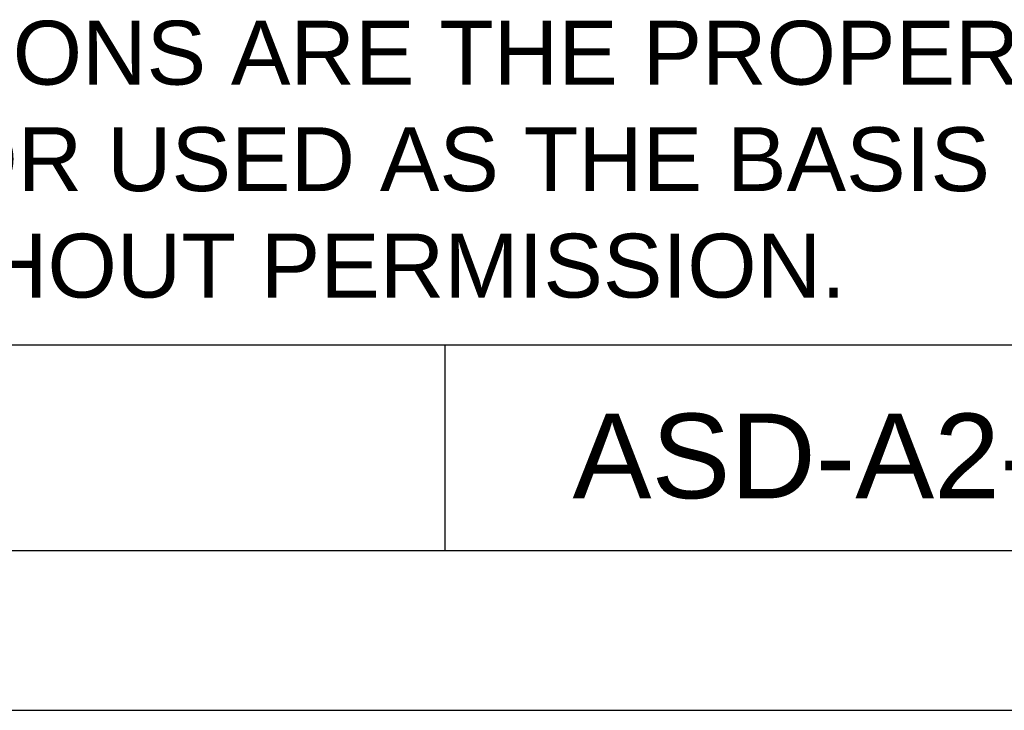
# Model space of a CAD drawing. Header units: millimetres. Extents: x -641 to 119, y -160 to 916.
# Tile 2 of 63: x -333 to -166, y -160 to -42. Entities that reach past the tile are written whole.
import ezdxf
from ezdxf.enums import TextEntityAlignment as Align

# ---------------------------------------------------------------- set-up
doc = ezdxf.new("R2010")
doc.units = ezdxf.units.MM
doc.header["$LTSCALE"] = 32.67
doc.layers.get('0').update_dxf_attribs({"linetype": 'CONTINUOUS'})
for name, color, linetype in [('DF', 3, 'CONTINUOUS'), ('SPEC', 1, 'CONTINUOUS'), ('TXT', 7, 'CONTINUOUS')]:
    doc.layers.add(name, color=color, linetype=linetype)
doc.styles.add('TEXTSTYLE_1', font='ARIAL.TTF')

# ---------------------------------------------------------------- blocks, each defined once
blk = doc.blocks.new('A$C71E57D54')
blk.add_line((-430, -594), (-10, -594))
at = {"layer": 'DF'}
for p, q in [((-25, -559.712), (-415, -559.712)), ((-220, -579), (-220, -559.712)), ((-415, -579), (-25, -579))]:
    blk.add_line(p, q, dxfattribs=at)
at = {"layer": 'SPEC', "insert": (-411.012, -529.223), "char_height": 6, "width": 393.4779, "attachment_point": 1, "style": 'TEXTSTYLE_1'}
blk.add_mtext('THESE DRAWINGS AND SPECIFICATIONS ARE THE PROPERTY OF DELTA ELECTRONICS, INC. \\PAND SHALL NOT BE REPRODUCED OR USED AS THE BASIS FOR THE MANUFACTURE OR SELL \\POF APPARATUSES OR DEVICES WITHOUT PERMISSION.', dxfattribs=at)

msp = doc.modelspace()

# ---------------------------------------------------------------- block references
at = {"layer": 'TXT', "color": 7, "xscale": 1.810285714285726, "yscale": 1.810285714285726, "zscale": 1.810285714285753}
msp.add_blockref('A$C71E57D54', (137.2, 915.58), dxfattribs=at)

# ---------------------------------------------------------------- texts
at = {"layer": 'TXT', "color": 7, "style": 'TEXTSTYLE_1'}
msp.add_text('ASD-A2-7523-PD', height=14.4, dxfattribs=at).set_placement((-160.04, -123.67), align=Align.CENTER)

doc.saveas('drawing.dxf')
